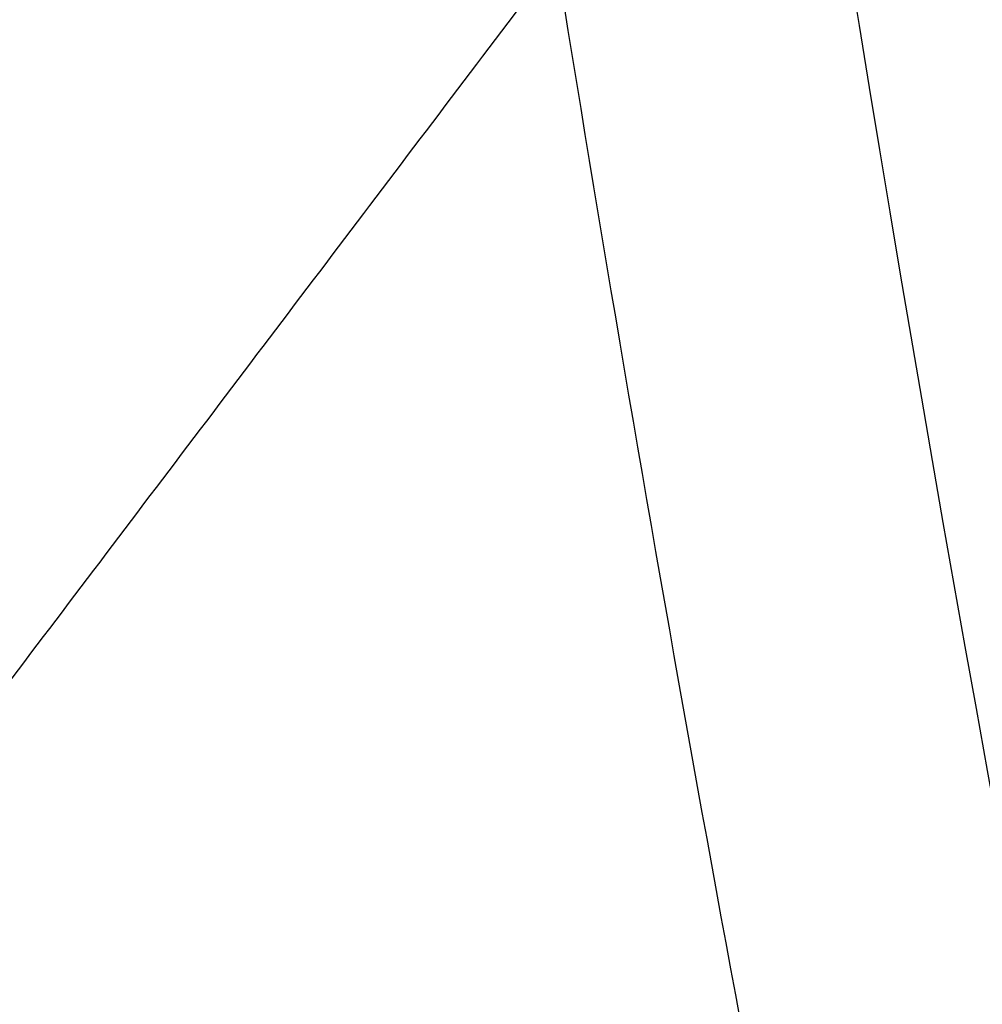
# Model space of a CAD drawing. Header units: millimetres. Extents: x -243.9 to -229.5, y -3.7 to 10.8.
# Tile 217 of 256: x -239.6126 to -239.5434, y 3.2066 to 3.2773. Entities that reach past the tile are written whole.
import ezdxf

# ---------------------------------------------------------------- set-up
doc = ezdxf.new("R2010")
doc.units = ezdxf.units.MM
doc.header["$MEASUREMENT"] = 0
doc.layers.add('Default', color=7, linetype='Continuous', true_color=0x000000)

msp = doc.modelspace()

# ---------------------------------------------------------------- linework, layer by layer
at = {"layer": 'Default'}
msp.add_rational_spline([(-233.669821, 3.75, 127.833877), (-233.6696, 4.138819, 127.833877), (-233.82447, 4.916512, 127.833877), (-234.493949, 5.918591, 127.833877), (-235.330241, 6.468002, 127.833877), (-236.080668, 6.685166, 127.833877), (-236.842743, 6.757931, 127.833877), (-237.807025, 6.566138, 127.833877), (-238.637634, 6.011062, 127.833877), (-239.140695, 5.392198, 127.833877), (-239.414799, 4.865102, 127.833877), (-239.575804, 4.309902, 127.833877), (-239.648397, 3.547765, 127.833877), (-239.456717, 2.583525, 127.833877), (-238.901569, 1.752889, 127.833877), (-238.282743, 1.249842, 127.833877), (-237.755627, 0.97573, 127.833877), (-237.200437, 0.814729, 127.833877), (-236.438295, 0.742134, 127.833877), (-235.474058, 0.933815, 127.833877), (-234.64342, 1.488963, 127.833877), (-234.140374, 2.107788, 127.833877), (-233.866268, 2.634895, 127.833877), (-233.705167, 3.190139, 127.833877), (-233.669777, 3.563335, 127.833877), (-233.669821, 3.75, 127.833877)], [0.853553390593, 0.853553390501, 0.853553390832, 0.853553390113, 0.853553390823, 0.853553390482, 0.853553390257, 0.853553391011, 0.853553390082, 0.853553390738, 0.853553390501, 0.853553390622, 0.853553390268, 0.853553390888, 0.853553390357, 0.853553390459, 0.853553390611, 0.853553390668, 0.853553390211, 0.853553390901, 0.853553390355, 0.85355339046, 0.8535533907, 0.853553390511, 0.853553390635, 0.853553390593], degree=3, knots=[0, 0, 0, 0, 1.138799, 2.277597, 3.462038, 4.008616, 4.555194, 5.693993, 6.832791, 7.425012, 8.017233, 8.563811, 9.110389, 10.249187, 11.387986, 11.980206, 12.572427, 13.119005, 13.665583, 14.804381, 15.94318, 16.535401, 17.127621, 17.674199, 18.220777, 18.220777, 18.220777, 18.220777], dxfattribs=at)
msp.add_open_spline([(-233.690532, 3.75, 128.804588), (-233.690313, 4.136108, 128.804588), (-233.844103, 4.90838, 128.804588), (-234.508915, 5.903472, 128.804588), (-235.339376, 6.449053, 128.804588), (-236.084572, 6.664703, 128.804588), (-236.841333, 6.736961, 128.804588), (-237.798893, 6.546505, 128.804588), (-238.623711, 5.995299, 128.804588), (-239.123265, 5.380749, 128.804588), (-239.395458, 4.857328, 128.804588), (-239.555341, 4.305999, 128.804588), (-239.627427, 3.549175, 128.804588), (-239.437084, 2.591657, 128.804588), (-238.885806, 1.766812, 128.804588), (-238.271295, 1.267272, 128.804588), (-237.747853, 0.995071, 128.804588), (-237.196534, 0.835193, 128.804588), (-236.439705, 0.763104, 128.804588), (-235.48219, 0.953449, 128.804588), (-234.657343, 1.504726, 128.804588), (-234.157804, 2.119237, 128.804588), (-233.885609, 2.642669, 128.804588), (-233.725632, 3.194043, 128.804588), (-233.690488, 3.564637, 128.804588), (-233.690532, 3.75, 128.804588)], degree=3, knots=[0, 0, 0, 0, 1.158433, 2.316866, 3.521729, 4.07773, 4.633732, 5.792165, 6.950598, 7.55303, 8.155461, 8.711463, 9.267464, 10.425897, 11.58433, 12.186762, 12.789193, 13.345195, 13.901196, 15.059629, 16.218062, 16.820494, 17.422925, 17.978927, 18.534928, 18.534928, 18.534928, 18.534928], dxfattribs=at)
for points, degree in [([(-239.568018, 3.2896, 127.848938), (-240.840392, 3.197194, 123.515604), (-242.112765, 3.104787, 119.182271), (-243.385138, 3.01238, 114.848938)], 3), ([(-239.683452, 3.137113, 127.848938), (-239.625735, 3.213357, 127.848938), (-239.568018, 3.2896, 127.848938)], 2)]:
    msp.add_open_spline(points, degree=degree, dxfattribs=at)

doc.saveas('drawing.dxf')
